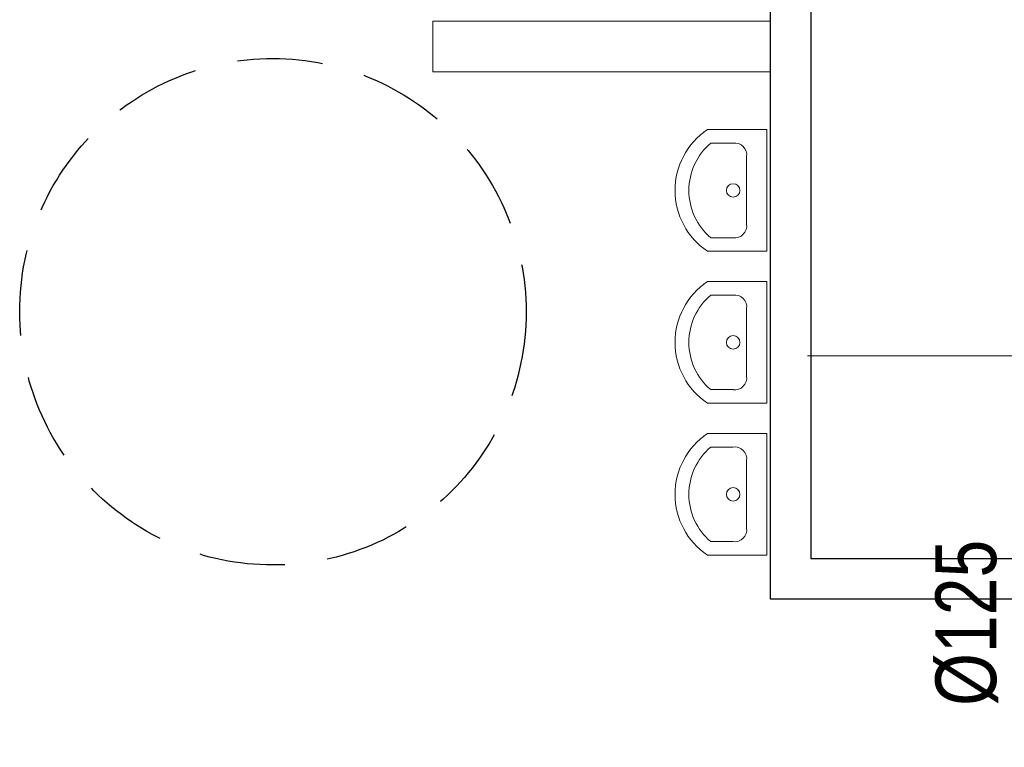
# Model space of a CAD drawing. Header units: millimetres. Extents: x 168402 to 202341, y 205146 to 229271.
# Tile 5 of 56: x 174429 to 174721, y 206118 to 206334. Entities that reach past the tile are written whole.
import ezdxf

# ---------------------------------------------------------------- set-up
doc = ezdxf.new("R2010")
doc.units = ezdxf.units.MM
doc.linetypes.add('DASHED', pattern=[19.05, 12.7, -6.35])
doc.layers.get('0').update_dxf_attribs({"lineweight": 0})
for name, color, linetype, lineweight in [('IS_nawiew', 92, 'Continuous', 30), ('linia - meble', 5, 'Continuous', 9), ('LINIA CIENKA', 7, 'Continuous', 13), ('LINIA GRUBA', 7, 'Continuous', 30), ('linie - kreskowanie', 9, 'Continuous', 5)]:
    doc.layers.add(name, color=color, linetype=linetype, lineweight=lineweight)
doc.styles.add('STYL_WENTYLE', font='arial.ttf', dxfattribs={"width": 0.8})

# ---------------------------------------------------------------- blocks, each defined once
blk = doc.blocks.new('G$C2A3AD980')
at = {"layer": 'linia - meble', "color": 3}
for p, q in [((1519.99, 874.99), (1502.39, 874.99)), ((1519.99, 838.99), (1519.99, 874.99)), ((1503.39, 870.99), (1509.99, 870.99)), ((1513.99, 846.99), (1513.99, 866.99)), ((1509.99, 842.99), (1503.39, 842.99)), ((1519.99, 838.99), (1502.39, 838.99)), ((1519.99, 829.99), (1502.39, 829.99)), ((1519.99, 793.99), (1519.99, 829.99)), ((1503.39, 825.99), (1509.99, 825.99)), ((1513.99, 801.99), (1513.99, 821.99)), ((1509.99, 797.99), (1503.39, 797.99)), ((1519.99, 793.99), (1502.39, 793.99)), ((1519.99, 784.99), (1502.39, 784.99)), ((1519.99, 748.99), (1519.99, 784.99)), ((1503.39, 780.99), (1509.99, 780.99)), ((1513.99, 756.99), (1513.99, 776.99)), ((1509.99, 752.99), (1503.39, 752.99)), ((1519.99, 748.99), (1502.39, 748.99))]:
    blk.add_line(p, q, dxfattribs=at)
for centre in [(1509.99, 856.99), (1509.99, 811.99), (1509.99, 766.99)]:
    blk.add_circle(centre, 2, dxfattribs=at)
for centre, radius, start, end in [((1514.46, 856.99), 21.67, 123.855, 236.145), ((1515.21, 856.99), 18.33, 130.1905, 229.8095), ((1510.49, 867.49), 3.54, 351.8699, 98.1301), ((1510.49, 846.49), 3.54, 261.8699, 8.1301), ((1514.46, 811.99), 21.67, 123.855, 236.145), ((1515.21, 811.99), 18.33, 130.1905, 229.8095), ((1510.49, 822.49), 3.54, 351.8699, 98.1301), ((1510.49, 801.49), 3.54, 261.8699, 8.1301), ((1514.46, 766.99), 21.67, 123.855, 236.145), ((1515.21, 766.99), 18.33, 130.1905, 229.8095), ((1510.49, 777.49), 3.54, 351.8699, 98.1301), ((1510.49, 756.49), 3.54, 261.8699, 8.1301)]:
    blk.add_arc(centre, radius, start, end, dxfattribs=at)
at = {"layer": 'LINIA CIENKA', "color": 252}
blk.add_line((1532, 808), (1750, 808), dxfattribs=at)
blk.add_lwpolyline([(1421, 892.09), (1521, 892.09), (1521, 907.09), (1421, 907.09)], close=True, dxfattribs=at)
at = {"layer": 'LINIA GRUBA', "color": 252}
for p, q in [((1521, 1108), (1521, 907.09)), ((1533, 1108), (1533, 748)), ((1521, 907.09), (1521, 736)), ((1533, 748), (1809.97, 748)), ((1521, 736), (1809.97, 736))]:
    blk.add_line(p, q, dxfattribs=at)
at = {"layer": 'linie - kreskowanie', "color": 252, "linetype": 'DASHED', "lineweight": -3, "ltscale": 2}
blk.add_circle((1373.66, 821.07), 75, dxfattribs=at)

msp = doc.modelspace()

# ---------------------------------------------------------------- block references
at = {"ltscale": 4}
msp.add_blockref('G$C2A3AD980', (173130.7, 205426.17), dxfattribs=at)

# ---------------------------------------------------------------- next in the draw order: texts
at = {"layer": 'IS_nawiew', "color": 0, "insert": (174596.75, 206390.13), "char_height": 16, "attachment_point": 1, "style": 'STYL_WENTYLE', "bg_fill": 3, "box_fill_scale": 1.2, "bg_fill_color": 7, "bg_fill_transparency": 0}
msp.add_mtext('\\pxqc;50 m³/h\\P%%C100', dxfattribs=at)
at = {"layer": 'IS_nawiew', "color": 1, "insert": (174680.61, 206130.51), "char_height": 12, "attachment_point": 1, "rotation": 90, "style": 'STYL_WENTYLE'}
msp.add_mtext('\\pxqc;{\\C7;\\P\\H1.5x;%%C125}', dxfattribs=at)

doc.saveas('drawing.dxf')
